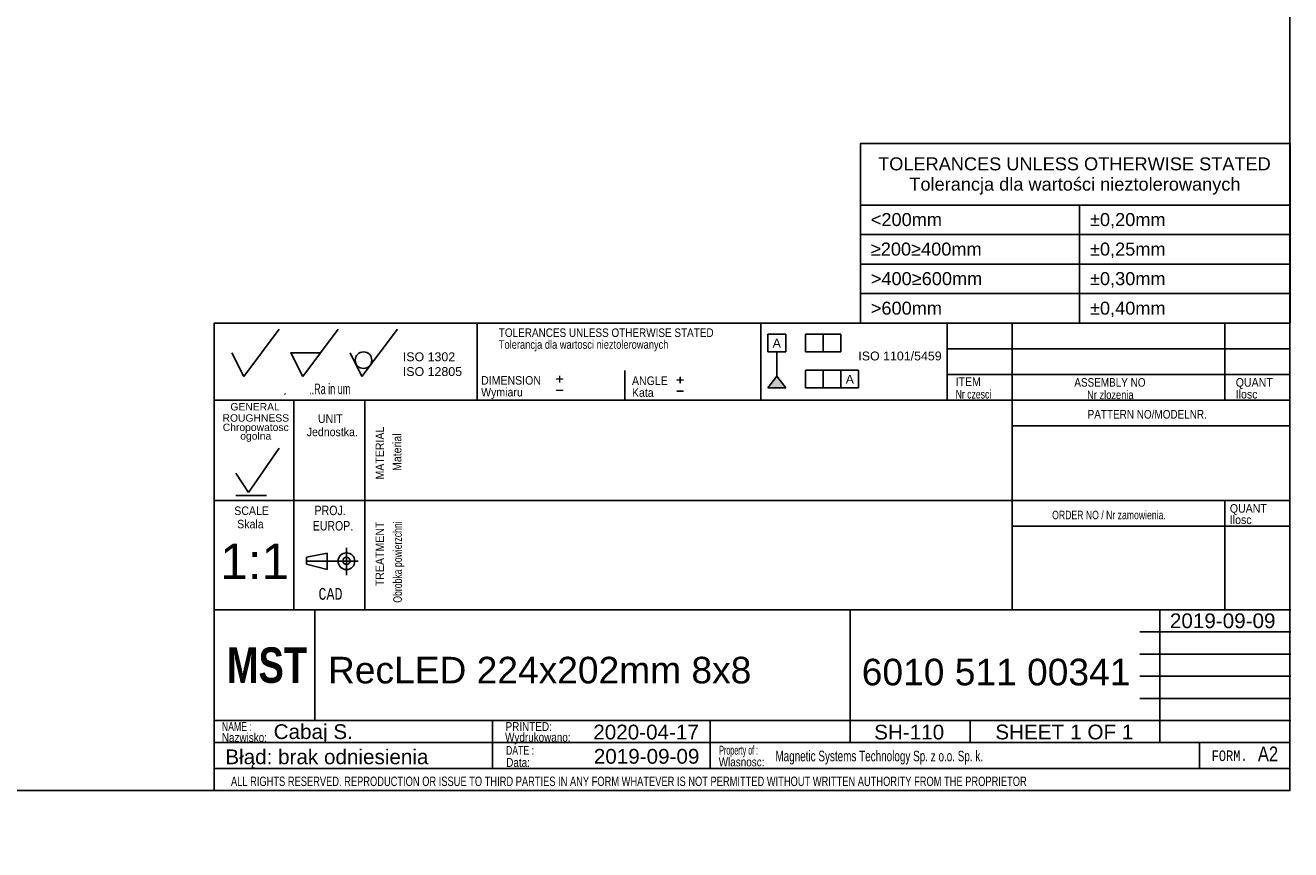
# Model space of a CAD drawing. Header units: millimetres. Extents: x 0 to 580, y 0 to 410.
# Tile 6 of 7: x 366 to 580, y 0 to 140. Entities that reach past the tile are written whole.
import ezdxf
from ezdxf import colors
from ezdxf.entities.mleader import LeaderData, LeaderLine
from ezdxf.enums import TextEntityAlignment as Align
from ezdxf.lldxf.tags import DXFTag
from ezdxf.math import Vec2, Vec3

# ---------------------------------------------------------------- set-up
doc = ezdxf.new("R2010")
doc.units = ezdxf.units.MM
doc.layers.add('10', color=7, linetype='Continuous')
doc.layers.add('Default', color=7, linetype='Continuous')
doc.styles.add('SEACAD_Arial', font='arial.ttf')
doc.styles.add('SEACAD_Lucida_Console', font='lucon.TTF', dxfattribs={"width": 0.8})
tags = doc.linetypes.add('CENTER2', pattern=[28.575, 19.05, -3.175, 3.175, -3.175]).pattern_tags.tags
tags[10:11] = [DXFTag(74, 4), DXFTag(75, 0), DXFTag(340, '0'), DXFTag(46, 0.0), DXFTag(50, 0.0), DXFTag(44, 0.0), DXFTag(45, 0.0)]
tags[8:9] = [DXFTag(74, 4), DXFTag(75, 0), DXFTag(340, '0'), DXFTag(46, 0.0), DXFTag(50, 0.0), DXFTag(44, 0.0), DXFTag(45, 0.0)]
tags[6:7] = [DXFTag(74, 4), DXFTag(75, 0), DXFTag(340, '0'), DXFTag(46, 0.0), DXFTag(50, 0.0), DXFTag(44, 0.0), DXFTag(45, 0.0)]
tags[4:5] = [DXFTag(74, 4), DXFTag(75, 0), DXFTag(340, '0'), DXFTag(46, 0.0), DXFTag(50, 0.0), DXFTag(44, 0.0), DXFTag(45, 0.0)]

# ---------------------------------------------------------------- blocks, each defined once
blk = doc.blocks.new('SE')
at = {"color": 7, "linetype": 'Continuous'}
for p, q in [((507.33, 109.15), (580.04, 109.15)), ((544.41, 109.15), (544.41, 104.15)), ((507.33, 104.15), (580.04, 104.15)), ((544.41, 104.15), (544.41, 99.15)), ((507.33, 99.15), (580.04, 99.15)), ((544.41, 99.15), (544.41, 94.15)), ((507.33, 94.15), (580.04, 94.15)), ((544.41, 94.15), (544.41, 89.15))]:
    blk.add_line(p, q, dxfattribs=at)
blk.add_lwpolyline([(507.33, 89.15), (507.33, 119.56), (580.04, 119.56), (580.04, 89.15), (507.33, 89.15)], dxfattribs=at)
at = {"color": 7, "linetype": 'Continuous', "style": 'SEACAD_Arial'}
for s, p in [('TOLERANCES UNLESS OTHERWISE STATED', (510.33, 117.22)), ('Tolerancja dla wartości nieztolerowanych', (515.61, 113.78)), ('<200mm', (509.09, 107.79)), ('±0,20mm', (546.17, 107.79)), ('≥200≥400mm', (509.09, 102.79)), ('±0,25mm', (546.17, 102.79)), ('>400≥600mm', (509.09, 97.79)), ('±0,30mm', (546.17, 97.79)), ('>600mm', (509.09, 92.79)), ('±0,40mm', (546.17, 92.79))]:
    blk.add_text(s, height=2.2, dxfattribs=at).set_placement(p, align=Align.TOP_LEFT)
blk = doc.blocks.new('SEANNOT_GROUP84')
at = {"layer": 'Default', "color": 7, "linetype": 'Continuous', "style": 'SEACAD_Arial'}
blk.add_text('RecLED 224x202mm 8x8', height=4.5, dxfattribs=at).set_placement((417.26, 32.66), align=Align.TOP_LEFT)
blk = doc.blocks.new('SEANNOT_GROUP85')
at = {"layer": 'Default', "color": 7, "linetype": 'Continuous', "style": 'SEACAD_Arial'}
blk.add_text('6010 511 00341', height=4.5, dxfattribs=at).set_placement((507.56, 32.33), align=Align.TOP_LEFT)
blk = doc.blocks.new('SEANNOT_GROUP86')
at = {"layer": 'Default', "color": 7, "linetype": 'Continuous', "style": 'SEACAD_Arial'}
blk.add_text('Cabaj S.', height=2.5, dxfattribs=at).set_placement((408.07, 21.24), align=Align.TOP_LEFT)
blk = doc.blocks.new('SEANNOT_GROUP87')
at = {"layer": 'Default', "color": 7, "linetype": 'Continuous', "style": 'SEACAD_Arial'}
blk.add_text('SH-110', height=2.5, dxfattribs=at).set_placement((509.66, 21.16), align=Align.TOP_LEFT)
blk = doc.blocks.new('SEANNOT_GROUP88')
at = {"layer": 'Default', "color": 7, "linetype": 'Continuous', "style": 'SEACAD_Arial'}
blk.add_text('2019-09-09', height=2.5, dxfattribs=at).set_placement((462.23, 17.06), align=Align.TOP_LEFT)
blk = doc.blocks.new('SEANNOT_GROUP89')
at = {"layer": 'Default', "color": 7, "linetype": 'Continuous', "style": 'SEACAD_Arial'}
blk.add_text('1:1', height=6, dxfattribs=at).set_placement((399.01, 51.82), align=Align.TOP_LEFT)
blk = doc.blocks.new('_Dot')
at = {"color": 0, "linetype": 'ByBlock', "lineweight": -2}
blk.add_line((-0.5, 0), (-1, 0), dxfattribs=at)
at = {"color": 0, "linetype": 'ByBlock', "const_width": 0.5}
blk.add_lwpolyline([(-0.25, 0, 1), (0.25, 0, 1)], format="xyb", close=True, dxfattribs=at)
blk = doc.blocks.new('SEANNOT_GROUP91')
at = {"layer": 'Default', "color": 7, "linetype": 'Continuous', "style": 'SEACAD_Arial'}
blk.add_text('2020-04-17', height=2.5, dxfattribs=at).set_placement((462.14, 21.17), align=Align.TOP_LEFT)
blk = doc.blocks.new('SEANNOT_GROUP92')
at = {"layer": 'Default', "color": 7, "linetype": 'Continuous', "style": 'SEACAD_Arial'}
for s, p in [('SHEET ', (530.15, 21.18)), ('1', (542.82, 21.18)), (' OF ', (544.77, 21.18)), ('1', (551.57, 21.18))]:
    blk.add_text(s, height=2.5, dxfattribs=at).set_placement(p, align=Align.TOP_LEFT)
blk = doc.blocks.new('SEANNOT_GROUP93')
at = {"layer": 'Default', "color": 7, "linetype": 'Continuous', "style": 'SEACAD_Arial'}
blk.add_text('2019-09-09', height=2.5, dxfattribs=at).set_placement((559.69, 40.01), align=Align.TOP_LEFT)

msp = doc.modelspace()

# ---------------------------------------------------------------- hatches: boundary and pattern name
at = {"layer": 'Default', "linetype": 'Continuous'}
msp.add_hatch(color=7, dxfattribs=at).paths.add_polyline_path([(493.191, 80.193), (491.691, 78.208), (494.691, 78.208)])

# ---------------------------------------------------------------- linework, layer by layer
at = {"layer": '10', "color": 7, "linetype": 'Continuous'}
for p, q in [((403, 80.125), (409, 88.125)), ((413, 80.125), (419, 88.125)), ((423, 80.125), (429, 88.125)), ((442.5, 89.125), (442.5, 76.125)), ((490.5, 89.125), (490.5, 76.125)), ((522, 89.125), (522, 76.125)), ((533, 89.125), (533, 40.625)), ((569, 89.125), (569, 76.125)), ((401, 84.125), (403, 80.125)), ((411, 84.125), (416, 84.125)), ((411, 84.125), (413, 80.125)), ((421, 84.125), (423, 80.125)), ((580, 84.792), (522, 84.792)), ((467.5, 81.125), (467.5, 76.125)), ((580, 80.458), (522, 80.458)), ((409.875, 77.052), (410.051, 77.258)), ((580, 76.125), (398, 76.125)), ((411.5, 76.125), (411.5, 40.625)), ((411.5, 76.125), (411.5, 42.125)), ((423.5, 76.125), (423.5, 40.625)), ((580, 71.792), (533, 71.792)), ((403.803, 60.49), (409.001, 67.995)), ((401.661, 63.772), (403.803, 60.49)), ((401.661, 59.95), (406.859, 59.95)), ((580, 59.125), (398, 59.125)), ((569, 59.125), (569, 40.625)), ((580, 54.792), (533, 54.792)), ((413.646, 49.54), (417.132, 50.232)), ((413.646, 48.347), (413.646, 49.54)), ((417.132, 50.232), (417.132, 47.464)), ((420.375, 51.101), (420.375, 46.492)), ((420.375, 51.101), (420.375, 46.492)), ((417.132, 47.464), (413.646, 48.347)), ((505.625, 40.625), (398, 40.625)), ((505.5, 40.625), (398, 40.625)), ((415.059, 21.875), (415.059, 40.625)), ((554.625, 40.625), (580.125, 40.625)), ((558, 18.125), (558, 40.625)), ((554.625, 36.875), (580.125, 36.875)), ((554.625, 33.125), (580.125, 33.125)), ((554.625, 29.375), (580.125, 29.375)), ((554.625, 25.625), (580.125, 25.625)), ((398, 21.875), (580.125, 21.875)), ((445.08, 21.82), (445.08, 13.695)), ((481.934, 21.814), (481.934, 13.689)), ((525.875, 21.875), (525.875, 18.125)), ((398, 18.125), (554.625, 18.125)), ((564.687, 18.125), (564.687, 13.75)), ((398, 13.75), (580, 13.75))]:
    msp.add_line(p, q, dxfattribs=at)
at = {"layer": '10', "color": 7, "linetype": 'CENTER2'}
msp.add_line((413.646, 48.848), (422.362, 48.848), dxfattribs=at)
at = {"layer": '10', "color": 7, "linetype": 'Continuous'}
for points in [[(10, 10), (10, 410), (580, 410), (580, 10), (10, 10)], [(580, 10), (580, 89.125), (398, 89.125), (398, 10), (580, 10)], [(505.625, 40.625), (505.625, 18.125), (580, 18.125), (580, 40.625), (505.625, 40.625)]]:
    msp.add_lwpolyline(points, dxfattribs=at)
for centre, radius in [((423.272, 82.88), 1.402), ((420.375, 48.848), 1.415), ((420.375, 48.907), 0.607)]:
    msp.add_circle(centre, radius, dxfattribs=at)
msp.add_point((411, 84.125), dxfattribs=at)
at = {"layer": 'Default', "color": 7, "linetype": 'Continuous'}
for p, q in [((491.691, 84.299), (491.691, 87.299)), ((491.691, 87.299), (494.691, 87.299)), ((494.691, 87.299), (494.691, 84.299)), ((498.026, 84.299), (498.026, 87.299)), ((498.026, 87.299), (504.026, 87.299)), ((501.026, 87.299), (501.026, 84.299)), ((504.026, 87.299), (504.026, 84.299)), ((494.691, 84.299), (491.691, 84.299)), ((493.191, 80.193), (493.191, 84.299)), ((504.026, 84.299), (498.026, 84.299)), ((491.691, 78.208), (493.191, 80.193)), ((493.191, 80.193), (494.691, 78.208)), ((498.026, 78.208), (498.026, 81.208)), ((498.026, 81.208), (507.026, 81.208)), ((501.026, 81.208), (501.026, 78.208)), ((504.026, 78.208), (504.026, 81.208)), ((507.026, 81.208), (507.026, 78.208)), ((494.691, 78.208), (491.691, 78.208)), ((507.026, 78.208), (498.026, 78.208))]:
    msp.add_line(p, q, dxfattribs=at)

# ---------------------------------------------------------------- block references
msp.add_blockref('SE', (0, 0))
at = {"layer": 'Default'}
for name in ['SEANNOT_GROUP89', 'SEANNOT_GROUP93', 'SEANNOT_GROUP84', 'SEANNOT_GROUP85', 'SEANNOT_GROUP86', 'SEANNOT_GROUP91', 'SEANNOT_GROUP87', 'SEANNOT_GROUP92', 'SEANNOT_GROUP88']:
    msp.add_blockref(name, (0, 0), dxfattribs=at)

# ---------------------------------------------------------------- texts
at = {"layer": '10', "attachment_point": 1}
for s, insert, char_height, width, style in [('{\\farial rounded mt|b0||i0||c0|p34;\\C7;\\H1.45000002;\\W0.83002;TOLERANCES UNLESS OTHERWISE STATED}', (446.157, 88.262), 1.45, 38.61414, 'SEACAD_Arial'), ('{\\farial rounded mt|b0||i0||c0|p34;\\C7;\\H1.45000002;\\W0.77704;Tolerancja dla wartosci nieztolerowanych}', (446.157, 86.262), 1.45, 36.02936, 'SEACAD_Arial'), ('{\\farial rounded mt|b0||i0||c0|p34;\\C7;\\H1.45000002;\\W0.883;DIMENSION}', (443.157, 80.191), 1.45, 10.15001, 'SEACAD_Arial'), ('{\\farial rounded mt|b0||i0||c0|p34;\\C7;\\H1.45000002;\\W0.883;ANGLE}', (468.684, 80.127), 1.45, 6.05218, 'SEACAD_Arial'), ('{\\farial rounded mt|b0||i0||c0|p34;\\C7;\\H1.45000002;\\W0.883;ITEM}', (523.44, 79.968), 1.45, 4.25544, 'SEACAD_Arial'), ('{\\farial rounded mt|b0||i0||c0|p34;\\C7;\\H1.45000002;\\W0.83002;ASSEMBLY NO}', (543.519, 79.841), 1.45, 12.82936, 'SEACAD_Arial'), ('{\\farial rounded mt|b0||i0||c0|p34;\\C7;\\H1.45000002;\\W0.883;QUANT}', (570.83, 79.841), 1.45, 6.24131, 'SEACAD_Arial'), ('{\\farial rounded mt|b0||i0||c0|p34;\\C7;\\H1.8;\\W0.608;..Ra in um}', (414.064, 78.925), 1.8, 8.92175, 'SEACAD_Arial'), ('{\\farial rounded mt|b0||i0||c0|p34;\\C7;\\H1.45000002;\\W0.883;Wymiaru}', (443.157, 78.191), 1.45, 8.67569, 'SEACAD_Arial'), ('{\\farial rounded mt|b0||i0||c0|p34;\\C7;\\H1.45000002;\\W0.883;Kata}', (468.684, 78.127), 1.45, 5.07501, 'SEACAD_Arial'), ('{\\farial rounded mt|b0||i0||c0|p34;\\C7;\\H1.45000002;\\W0.72406;Nr czesci }', (523.44, 77.841), 1.45, 7.78588, 'SEACAD_Arial'), ('{\\farial rounded mt|b0||i0||c0|p34;\\C7;\\H1.45000002;\\W0.77704;Nr zlozenia}', (545.682, 77.742), 1.45, 9.50428, 'SEACAD_Arial'), ('{\\farial rounded mt|b0||i0||c0|p34;\\C7;\\H1.45000002;\\W0.883;Ilosc}', (570.83, 77.841), 1.45, 6.93479, 'SEACAD_Arial'), ('{\\farial rounded mt|b0||i0||c0|p34;\\C7;\\H1.45000002;\\W0.883;UNIT}', (415.567, 73.698), 1.45, 4.16088, 'SEACAD_Arial'), ('{\\farial rounded mt|b0||i0||c0|p34;\\C7;\\H1.45000002;\\W0.83002;PATTERN NO/MODELNR.}', (545.772, 74.447), 1.45, 21.43479, 'SEACAD_Arial'), ('{\\farial rounded mt|b0||i0||c0|p34;\\C7;\\H1.45000002;\\W0.883;Jednostka.}', (413.663, 71.459), 1.45, 8.72628, 'SEACAD_Arial'), ('{\\farial rounded mt|b0||i0||c0|p34;\\C7;\\H1.45000002;\\W0.883;SCALE}', (401.4, 58.113), 1.45, 5.86305, 'SEACAD_Arial'), ('{\\farial rounded mt|b0||i0||c0|p34;\\C7;\\H1.60000002;\\W0.8;PROJ.}', (414.988, 58.249), 1.6, 5.11305, 'SEACAD_Arial'), ('{\\farial rounded mt|b0||i0||c0|p34;\\C7;\\H1.45000002;\\W0.883;QUANT}', (569.83, 58.508), 1.45, 6.24131, 'SEACAD_Arial'), ('{\\farial rounded mt|b0||i0||c0|p34;\\C7;\\H1.45000002;\\W0.883;Skala}', (401.901, 55.859), 1.45, 5.77723, 'SEACAD_Arial'), ('{\\farial rounded mt|b0||i0||c0|p34;\\C7;\\H1.60000002;\\W0.8;EUROP.}', (414.67, 55.642), 1.6, 6.64349, 'SEACAD_Arial'), ('{\\farial rounded mt|b0||i0||c0|p34;\\C7;\\H1.45000002;\\W0.72406;ORDER NO / Nr zamowienia.}', (539.772, 57.392), 1.45, 25.03089, 'SEACAD_Arial'), ('{\\farial rounded mt|b0||i0||c0|p34;\\C7;\\H1.45000002;\\W0.883;Ilosc}', (569.83, 56.587), 1.45, 6.93479, 'SEACAD_Arial'), ('{\\fLucida Console|b0||i0||c0|p34;\\C7;\\H1.99999998;\\W0.8;CAD}', (415.65, 44.318), 2, 4.53334, 'SEACAD_Lucida_Console'), ('{\\farial rounded mt|b0||i0||c0|p34;\\C7;\\H1.5;\\W0.704;NAME :}', (399.301, 21.599), 1.5, 5.5761, 'SEACAD_Arial'), ('{\\farial rounded mt|b0||i0||c0|p34;\\C7;\\H1.5;\\W0.8;PRINTED:}', (447.305, 21.599), 1.5, 8.9879, 'SEACAD_Arial'), ('{\\farial rounded mt|b0||i0||c0|p34;\\C7;\\H1.5;\\W0.8;Nazwisko:}', (399.301, 19.752), 1.5, 7.67838, 'SEACAD_Arial'), ('{\\farial rounded mt|b0||i0||c0|p34;\\C7;\\H1.5;\\W0.8;Wydrukowano:}', (447.217, 19.789), 1.5, 11.43865, 'SEACAD_Arial'), ('{\\farial rounded mt|b0||i0||c0|p34;\\C7;\\H1.5;\\W0.704;DATE :}', (447.371, 17.571), 1.5, 5.2174, 'SEACAD_Arial'), ('{\\farial rounded mt|b0||i0||c0|p34;\\C7;\\H1.5;\\W0.46208;Property of :}', (483.443, 17.599), 1.5, 8.86958, 'SEACAD_Arial'), ('{\\farial rounded mt|b0||i0||c0|p34;\\C7;\\H2.50000002;\\W0.8;A2}', (574.578, 17.47), 2.5, 3.31523, 'SEACAD_Arial'), ('{\\farial rounded mt|b0||i0||c0|p34;\\C7;\\H1.5;\\W0.8;Data:}', (447.414, 15.521), 1.5, 6.19566, 'SEACAD_Arial'), ('{\\farial rounded mt|b0||i0||c0|p34;\\C7;\\H1.5;\\W0.8;Wlasnosc:}', (483.36, 15.614), 1.5, 10.89131, 'SEACAD_Arial'), ('{\\farial rounded mt|b0||i0||c0|p34;\\C7;\\H1.8;\\W0.667;Magnetic Systems Technology Sp. z o.o. Sp. k.}', (492.948, 16.761), 1.8, 58.30436, 'SEACAD_Arial'), ('{\\fLucida Console|b0||i0||c0|p34;\\C7;\\H1.8;\\W0.8;FORM.}', (566.75, 16.8), 1.8, 6.80001, 'SEACAD_Lucida_Console'), ('{\\farial rounded mt|b0||i0||c0|p34;\\C7;\\H1.60000002;\\W0.704;ALL RIGHTS RESERVED. REPRODUCTION OR ISSUE TO THIRD PARTIES IN ANY FORM WHATEVER IS NOT PERMITTED WITHOUT WRITTEN AUTHORITY FROM THE PROPRIETOR}', (400.847, 12.378), 1.6, 148.00001, 'SEACAD_Arial')]:
    msp.add_mtext(s, dxfattribs=dict(at, insert=insert, char_height=char_height, width=width, style=style))
at = {"layer": '10', "char_height": 1.25, "attachment_point": 1}
for s, insert, width in [('{\\fArial|b0||i0||c0|p34;\\C7;\\H1.2499998;\\W1.;GENERAL}', (400.752, 75.618), 8.3424), ('{\\fArial|b0||i0||c0|p34;\\C7;\\H1.2499998;\\W1.;ROUGHNESS}', (399.417, 73.724), 11.22283)]:
    msp.add_mtext(s, dxfattribs=dict(at, insert=insert, width=width))
at = {"layer": '10', "insert": (405.036, 70.596), "char_height": 1.25, "width": 11.65265, "attachment_point": 5, "line_spacing_factor": 0.7}
msp.add_mtext('{\\fArial|b0||i0||c0|p34;\\C7;\\H1.24999998;\\W1.;Chropowatosc\\P}{\\fArial|b0||i0||c0|p34;\\C7;\\H1.24999998;\\W1.;ogolna}', dxfattribs=at)
at = {"layer": '10', "char_height": 1.45, "attachment_point": 1, "rotation": 89.99999, "style": 'SEACAD_Arial'}
for s, insert, width in [('{\\farial rounded mt|b0||i0||c0|p34;\\C7;\\H1.45000002;\\W0.883;MATERIAL}', (425.301, 62.683), 8.92066), ('{\\farial rounded mt|b0||i0||c0|p34;\\C7;\\H1.45000002;\\W0.883;Material}', (428.221, 64.126), 7.15315), ('{\\farial rounded mt|b0||i0||c0|p34;\\C7;\\H1.45000002;\\W0.72406;Obrobka powierzchni}', (428.301, 41.817), 17.04755), ('{\\farial rounded mt|b0||i0||c0|p34;\\C7;\\H1.45000002;\\W0.883;TREATMENT}', (425.301, 44.621), 10.87501)]:
    msp.add_mtext(s, dxfattribs=dict(at, insert=insert, width=width))
at = {"layer": 'Default'}
for s, insert, char_height, width, attachment_point in [('{\\fArial CE|b0||i0||c0|p34;\\C7;\\H1.5;\\W1.;A}', (493.184, 86.523), 1.5, 1.40218, 2), ('{\\fArial|b0||i0||c0|p34;\\C7;\\H1.5;\\W1.;ISO 1302 \\P}{\\fArial|b0||i0||c0|p34;\\C7;\\H1.5;\\W1.;ISO 12805}', (429.924, 84.206), 1.5, 10.48633, 1), ('{\\fArial|b0||i0||c0|p34;\\C7;\\H1.5;\\W1.;ISO 1101/5459}', (514.026, 84.341), 1.5, 14.64101, 2), ('{\\fSolid Edge ISO|b0||i0||c0|p34;\\C7;\\H2.5;\\W1.;+\\P}', (455.626, 81.186), 2.5, 1.88245, 1), ('{\\fSolid Edge ISO|b0||i0||c0|p34;\\C7;\\H2.5;\\W1.;+\\P}', (476.02, 81.03), 2.5, 1.88245, 1), ('{\\fArial CE|b0||i0||c0|p34;\\C7;\\H1.5;\\W1.;A}', (505.541, 80.397), 1.5, 1.40218, 2), ('{\\fSolid Edge ISO|b0||i0||c0|p34;\\C7;\\H2.5;\\W1.;-\\P}', (455.626, 79.304), 2.5, 1.88245, 1), ('{\\fSolid Edge ISO|b0||i0||c0|p34;\\C7;\\H2.5;\\W1.;-\\P}', (476.02, 79.147), 2.5, 1.88245, 1)]:
    msp.add_mtext(s, dxfattribs=dict(at, insert=insert, char_height=char_height, width=width, attachment_point=attachment_point))

# ---------------------------------------------------------------- leaders
at = {"layer": 'Default', "color": 7, "linetype": 'Continuous'}
ml = msp.add_multileader_mtext('Standard', dxfattribs=at)
ml.set_content('{\\pxsm0.9;\\fImpact|b0||i0||c0|p34;\\W1.;MST\\P}', color=256)
ml.set_leader_properties()
ml.set_arrow_properties(name='DOT')
ml.build(insert=Vec2(0, 0))
ml.multileader.update_dxf_attribs({"leader_type": 0, "dogleg_length": 0, "arrow_head_size": 6})
ctx = ml.context
ctx.base_point, ctx.char_height, ctx.arrow_head_size, ctx.landing_gap_size = Vec3(398.144, 31.187), 6, 6, 2.1
notes = []
notes.append((ctx, [(0, (0, 0, 0), (0, 0), (1, 0), 1, [])]))
ctx.mtext.insert = Vec3(400.144, 34.25)
ml = msp.add_multileader_mtext('Standard', dxfattribs=at)
ml.set_content('{\\pxsm0.9;\\fArial|b0||i0||c0|p34;\\W1.; Błąd: brak odniesienia\\P}', color=256)
ml.set_leader_properties()
ml.set_arrow_properties(name='DOT')
ml.build(insert=Vec2(0, 0))
ml.multileader.update_dxf_attribs({"leader_type": 0, "dogleg_length": 0, "arrow_head_size": 2.5})
ctx = ml.context
ctx.base_point, ctx.char_height, ctx.arrow_head_size, ctx.landing_gap_size = Vec3(396.917, 15.363), 2.5, 2.5, 0.875
notes.append((ctx, [(0, (0, 0, 0), (0, 0), (1, 0), 1, [])]))
ctx.mtext.insert = Vec3(398.917, 16.979)
for ctx, leaders in notes:
    for number, flags, end, landing, length, lines in leaders:
        leader = LeaderData()
        leader.index, (leader.has_last_leader_line, leader.has_dogleg_vector, leader.attachment_direction) = number, flags
        leader.last_leader_point, leader.dogleg_vector, leader.dogleg_length = Vec3(end), Vec3(landing), length
        for number, points, colour, breaks in lines:
            line = LeaderLine()
            line.index, line.vertices, line.color, line.breaks = number, Vec3.list(points), colors.encode_raw_color(colour), breaks
            leader.lines.append(line)
        ctx.leaders.append(leader)

doc.saveas('drawing.dxf')
